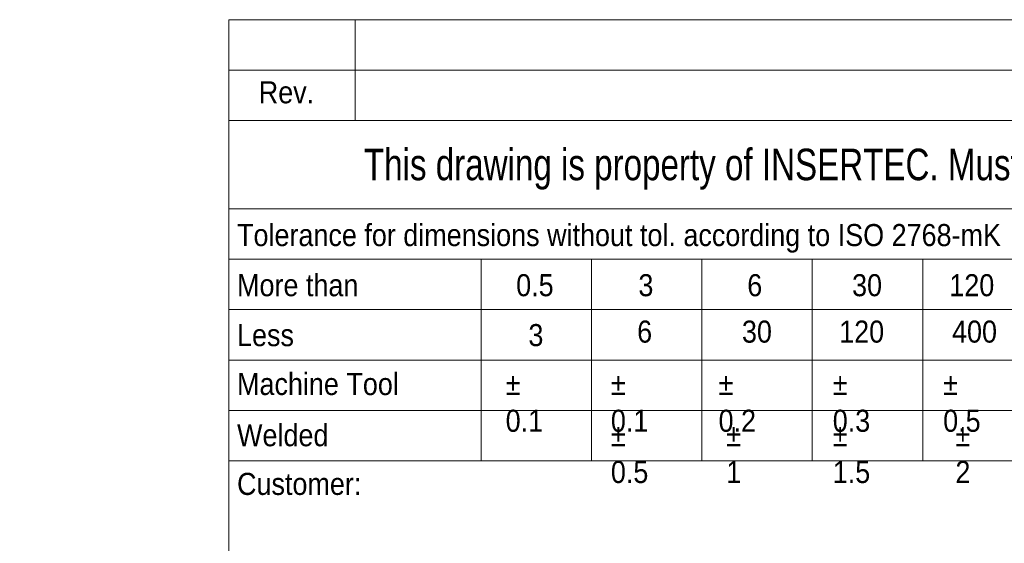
# Paper-space layout 'Hoja4' of a CAD drawing. Header units: millimetres. Extents: x 300 to 16757, y 100 to 11782.
# Tile 8 of 11: x 12688 to 14249, y 969 to 1800. Entities that reach past the tile are written whole.
import ezdxf

# ---------------------------------------------------------------- set-up
doc = ezdxf.new("R2010")
doc.units = ezdxf.units.MM
doc.linetypes.add('SLD-Continua', pattern=[0])
doc.layers.add('SLD-0', color=179, linetype='SLD-Continua')
doc.styles.add('SLDTEXTSTYLE3', font='GOTHIC.TTF', dxfattribs={"width": 0.913})
doc.styles.add('SLDTEXTSTYLE4', font='ARIALN.TTF', dxfattribs={"width": 0.917722})

psp = doc.layouts.new('Hoja4')

# ---------------------------------------------------------------- linework, layer by layer
at = {"color": 7, "linetype": 'SLD-Continua', "lineweight": 18, "ltscale": 20}
for p, q in [((13020, 1800), (16620, 1800)), ((13020, 1800), (13020, 1720)), ((13220, 1800), (13220, 1640)), ((13020, 1720), (16620, 1720)), ((13020, 1720), (13020, 1640)), ((13020, 1640), (13020, 1500)), ((13020, 1640), (16620, 1640)), ((13020, 1500), (13020, 1420)), ((13020, 1500), (16620, 1500)), ((13020, 1420), (14820, 1420)), ((13020, 1420), (13020, 1340)), ((13420, 1420), (13420, 1100)), ((13595, 1100), (13595, 1420)), ((13770, 1100), (13770, 1420)), ((13945, 1100), (13945, 1420)), ((14120, 1100), (14120, 1420)), ((13020, 1340), (13020, 1260)), ((13020, 1340), (14820, 1340)), ((13020, 1260), (13020, 1180)), ((13020, 1260), (14820, 1260)), ((13020, 1180), (13020, 1100)), ((13020, 1180), (14820, 1180)), ((13020, 1100), (13020, 200)), ((13020, 1100), (13420, 1100)), ((13420, 1100), (13595, 1100)), ((13595, 1100), (13770, 1100)), ((13770, 1100), (13945, 1100)), ((13945, 1100), (14120, 1100)), ((14120, 1100), (14295, 1100))]:
    psp.add_line(p, q, dxfattribs=at)

# ---------------------------------------------------------------- texts
at = {"color": 7, "linetype": 'Continuous', "lineweight": 0, "ltscale": 20, "char_height": 35, "style": 'SLDTEXTSTYLE3'}
for s, insert, attachment_point in [('Rev.', (13111.176, 1702.316), 2), ('Tolerance for dimensions without tol. according to ISO 2768-mK', (13032.801, 1475.822), 1), ('More than', (13032.801, 1396.293), 1), ('0.5', (13475.428, 1396.293), 1), ('3', (13669.241, 1396.293), 1), ('6', (13841.854, 1396.293), 1), ('30', (14008.041, 1396.293), 1), ('120', (14162.216, 1396.293), 1), ('Less', (13032.801, 1317.096), 1), ('3', (13494.823, 1317.096), 1), ('6', (13667.24, 1322.675), 1), ('30', (13833.427, 1322.675), 1), ('120', (13987.602, 1322.675), 1), ('400', (14166.542, 1322.675), 1), ('Machine Tool', (13032.801, 1239.569), 1), ('%%p^J0.1', (13458.759, 1239.569), 1), ('%%p^J0.1', (13625.602, 1239.569), 1), ('%%p^J0.2', (13796.355, 1239.569), 1), ('%%p^J0.3', (13977.398, 1239.569), 1), ('%%p^J0.5', (14152.505, 1239.569), 1), ('Welded', (13032.801, 1158.306), 1), ('%%p^J0.5', (13625.602, 1158.306), 1), ('%%p^J1', (13808.516, 1158.306), 1), ('%%p^J1.5', (13977.398, 1158.306), 1), ('%%p^J2', (14171.901, 1158.306), 1), ('Customer:', (13032.801, 1081.073), 1)]:
    psp.add_mtext(s, dxfattribs=dict(at, insert=insert, attachment_point=attachment_point))
at = {"layer": 'SLD-0', "color": 7, "ltscale": 20, "insert": (14723.937, 1595.347), "char_height": 50, "attachment_point": 2, "style": 'SLDTEXTSTYLE4'}
psp.add_mtext('This drawing is property of INSERTEC. Must not be copier or transferred to third parties in any way without written authorization.', dxfattribs=at)

doc.saveas('drawing.dxf')
